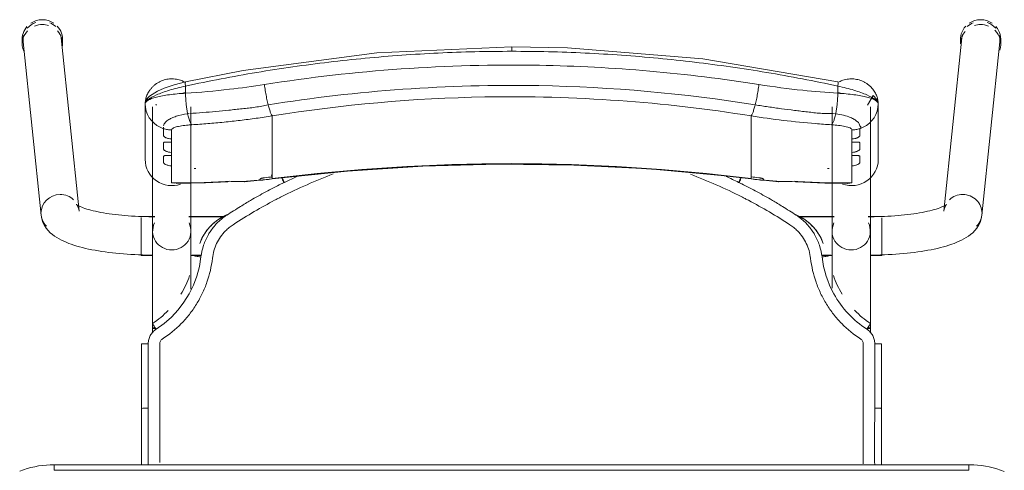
# Model space of a CAD drawing. Header units: metres. Extents: x 3 to 42.2, y -72.9 to -48.7.
# Tile 95 of 189: x 35.556 to 36.088, y -54.58 to -54.337. Entities that reach past the tile are written whole.
import ezdxf

# ---------------------------------------------------------------- set-up
doc = ezdxf.new("R2010")
doc.units = ezdxf.units.M
doc.layers.add('I-FURN', color=7, linetype='Continuous', lineweight=18)

# ---------------------------------------------------------------- blocks, each defined once
blk = doc.blocks.new('ConjuntoParaAlunoTamanho6 - CJA06_ConjuntoParaAlunoTamanho6-V49-1PAV')
at = {"layer": 'I-FURN', "color": 253, "true_color": 0xaaaaaa}
for p, q in [((-0.2643, 0.29456), (-0.2643, 0.29197)), ((-0.2638, 0.29312), (-0.25413, 0.19969)), ((-0.23354, 0.20182), (-0.24321, 0.29526)), ((-0.24254, 0.29197), (-0.24254, 0.29456)), ((0.24321, 0.29526), (0.23354, 0.20182)), ((0.24254, 0.29456), (0.24254, 0.29197)), ((0.25413, 0.19969), (0.2638, 0.29312)), ((0.2643, 0.29197), (0.2643, 0.29456)), ((-0.1979, 0.25969), (-0.1979, 0.22964)), ((-0.19734, 0.2558), (-0.19665, 0.25395)), ((-0.19385, 0.25812), (-0.19385, 0.19097)), ((-0.19207, 0.25896), (-0.19202, 0.25906)), ((-0.19202, 0.25906), (-0.19192, 0.25949)), ((-0.17315, 0.19097), (-0.17315, 0.25812)), ((0.17315, 0.25812), (0.17315, 0.19097)), ((0.19385, 0.19097), (0.19385, 0.25812)), ((0.1981, 0.22964), (0.1981, 0.25969)), ((-0.19665, 0.25395), (-0.1957, 0.25221)), ((-0.1957, 0.25221), (-0.19451, 0.25062)), ((-0.17493, 0.25435), (-0.17437, 0.25441)), ((-0.12923, 0.2438), (-0.12923, 0.25317)), ((0.12943, 0.2438), (0.12943, 0.25317)), ((0.17457, 0.25441), (0.17513, 0.25435)), ((0.19471, 0.25062), (0.1959, 0.25221)), ((-0.18366, 0.24073), (-0.18366, 0.23904)), ((-0.12923, 0.24214), (-0.12923, 0.2438)), ((-0.12923, 0.24214), (-0.12923, 0.23653)), ((0.12943, 0.24214), (0.12943, 0.2438)), ((0.12943, 0.24214), (0.12943, 0.23653)), ((0.18386, 0.23904), (0.18386, 0.24073)), ((-0.12923, 0.23653), (-0.12923, 0.23486)), ((-0.12923, 0.23486), (-0.12923, 0.22925)), ((0.12943, 0.23653), (0.12943, 0.23486)), ((0.12943, 0.23486), (0.12943, 0.22925)), ((-0.18366, 0.23345), (-0.18366, 0.23176)), ((-0.12923, 0.22925), (-0.12923, 0.22759)), ((0.12943, 0.22759), (0.12943, 0.22925)), ((0.18386, 0.23176), (0.18386, 0.23345)), ((-0.18366, 0.22617), (-0.18366, 0.21701)), ((-0.12923, 0.22759), (-0.12923, 0.22197)), ((0.12943, 0.22759), (0.12943, 0.22197)), ((0.18386, 0.21701), (0.18386, 0.22617)), ((-0.14414, 0.21757), (-0.12926, 0.21915)), ((-0.12923, 0.22197), (-0.12923, 0.22031)), ((-0.11598, 0.22048), (-0.1227, 0.21732)), ((0.12943, 0.22031), (0.12943, 0.22197)), ((0.12946, 0.21915), (0.14434, 0.21757)), ((-0.18366, 0.21701), (-0.1818, 0.21679)), ((0.17944, 0.21689), (0.18173, 0.21678)), ((-0.19271, 0.19894), (-0.2, 0.19894)), ((-0.2, 0.19844), (-0.2, 0.19411)), ((-0.19271, 0.19879), (-0.19385, 0.19879)), ((-0.19385, 0.19879), (-0.19385, 0.19845)), ((-0.19385, 0.19845), (-0.19385, 0.19764)), ((-0.15474, 0.19894), (-0.17429, 0.19894)), ((-0.15494, 0.19879), (-0.17429, 0.19879)), ((0.17429, 0.19894), (0.15474, 0.19894)), ((0.17429, 0.19879), (0.15494, 0.19879)), ((0.2, 0.19894), (0.19271, 0.19894)), ((0.19385, 0.19879), (0.19271, 0.19879)), ((0.19385, 0.19845), (0.19385, 0.19879)), ((0.19385, 0.19764), (0.19385, 0.19845)), ((0.2, 0.1938), (0.2, 0.19814)), ((-0.2, 0.19393), (-0.2, 0.18575)), ((-0.19385, 0.19367), (-0.19385, 0.1916)), ((0.19385, 0.1916), (0.19385, 0.19367)), ((0.2, 0.18573), (0.2, 0.19364)), ((-0.19385, 0.18688), (-0.19385, 0.18582)), ((0.19385, 0.18582), (0.19385, 0.18688)), ((-0.2, 0.18573), (-0.2, 0.17922)), ((-0.19385, 0.18371), (-0.19385, 0.18582)), ((0.19385, 0.18371), (0.19385, 0.18582)), ((0.2, 0.17794), (0.2, 0.1856)), ((-0.2, 0.17916), (-0.2, 0.17794)), ((-0.2, 0.17794), (-0.19377, 0.17794)), ((-0.19385, 0.17809), (-0.19385, 0.17951)), ((-0.17323, 0.17794), (-0.1676, 0.17794)), ((-0.17268, 0.17809), (-0.16757, 0.17809)), ((0.16757, 0.17809), (0.17268, 0.17809)), ((0.1676, 0.17794), (0.17323, 0.17794)), ((0.19377, 0.17794), (0.2, 0.17794)), ((0.19385, 0.17809), (0.19385, 0.17951)), ((-0.19385, 0.13857), (-0.19385, 0.13643)), ((0.19385, 0.13604), (0.19385, 0.13857)), ((-0.19983, 0.13021), (-0.19982, 0.0953)), ((0.19983, 0.13021), (0.19982, 0.0953)), ((-0.19982, 0.06488), (-0.19982, 0.0953)), ((-0.19982, 0.0953), (-0.19982, 0.09529)), ((-0.19623, 0.09556), (-0.19738, 0.09554)), ((0.19982, 0.06497), (0.19982, 0.0953)), ((0.247, 0.06497), (-0.247, 0.06497)), ((-0.247, 0.06497), (-0.247, 0.06197)), ((0.247, 0.06497), (-0.247, 0.06497)), ((0.247, 0.06497), (0.247, 0.06197))]:
    blk.add_line(p, q, dxfattribs=at)
at = {"layer": 'I-FURN', "color": 253, "true_color": 0xaaaaaa, "flags": 128}
for points in [[(0.0001, 0.2904), (-0.07267, 0.28721), (-0.14486, 0.2777), (-0.17603, 0.27161)], [(0.17623, 0.27161), (0.10331, 0.28398), (0.03018, 0.28985), (0.0001, 0.2904)], [(-0.17603, 0.27161), (-0.18218, 0.26997), (-0.18761, 0.26812), (-0.19131, 0.26652), (-0.19557, 0.2639), (-0.19708, 0.26226), (-0.19765, 0.26113), (-0.1979, 0.25971)], [(-0.17607, 0.26928), (-0.17607, 0.26831), (-0.17607, 0.26734), (-0.17607, 0.26637), (-0.17607, 0.2654)], [(0.17627, 0.2654), (0.17627, 0.26637), (0.17627, 0.26734), (0.17627, 0.26831), (0.17627, 0.26928)], [(0.1981, 0.25971), (0.19792, 0.26092), (0.19739, 0.26208), (0.1954, 0.2642), (0.19227, 0.25896)], [(-0.1979, 0.24468), (-0.1979, 0.2522), (-0.1979, 0.25971)], [(-0.1979, 0.25969), (-0.19776, 0.25773), (-0.19734, 0.2558)], [(-0.1979, 0.25969), (-0.1979, 0.25218), (-0.1979, 0.24467), (-0.1979, 0.23715), (-0.1979, 0.22964)], [(0.1959, 0.25221), (0.19685, 0.25395), (0.19754, 0.2558)], [(0.19754, 0.2558), (0.19796, 0.25773), (0.1981, 0.25969)], [(0.1981, 0.25971), (0.1981, 0.2522), (0.1981, 0.24468)], [(0.1981, 0.22964), (0.1981, 0.23715), (0.1981, 0.24467), (0.1981, 0.25218), (0.1981, 0.25969)], [(-0.19451, 0.25062), (-0.19311, 0.2492), (-0.19152, 0.24799)], [(0.19172, 0.24799), (0.19331, 0.2492), (0.19471, 0.25062)], [(-0.19152, 0.24799), (-0.18977, 0.24701), (-0.1879, 0.24628)], [(-0.1879, 0.24243), (-0.1879, 0.24339), (-0.1879, 0.24435), (-0.1879, 0.24532), (-0.1879, 0.24628)], [(-0.18366, 0.24561), (-0.18366, 0.24439), (-0.18366, 0.24317), (-0.18366, 0.24195), (-0.18366, 0.24073)], [(0.18386, 0.24073), (0.18386, 0.24195), (0.18386, 0.24317), (0.18386, 0.24439), (0.18386, 0.24561)], [(0.1881, 0.24628), (0.18997, 0.24701), (0.19172, 0.24799)], [(0.1881, 0.24628), (0.1881, 0.24532), (0.1881, 0.24435), (0.1881, 0.24339), (0.1881, 0.24243)], [(-0.1879, 0.23515), (-0.1879, 0.23603), (-0.1879, 0.23692), (-0.1879, 0.2378), (-0.1879, 0.23868)], [(-0.18366, 0.23904), (-0.18366, 0.23764), (-0.18366, 0.23624), (-0.18366, 0.23485), (-0.18366, 0.23345)], [(0.18386, 0.23345), (0.18386, 0.23485), (0.18386, 0.23624), (0.18386, 0.23764), (0.18386, 0.23904)], [(0.1881, 0.23868), (0.1881, 0.2378), (0.1881, 0.23692), (0.1881, 0.23603), (0.1881, 0.23515)], [(-0.1879, 0.22787), (-0.1879, 0.22876), (-0.1879, 0.22964), (-0.1879, 0.23052), (-0.1879, 0.23141)], [(-0.18366, 0.23176), (-0.18366, 0.23036), (-0.18366, 0.22897), (-0.18366, 0.22757), (-0.18366, 0.22617)], [(0.18386, 0.22617), (0.18386, 0.22757), (0.18386, 0.22897), (0.18386, 0.23036), (0.18386, 0.23176)], [(0.1881, 0.23141), (0.1881, 0.23052), (0.1881, 0.22964), (0.1881, 0.22876), (0.1881, 0.22787)], [(-0.12926, 0.21915), (-0.08865, 0.22342), (-0.0479, 0.2261), (-0.00707, 0.22717), (0.03376, 0.22666), (0.07455, 0.22454), (0.11521, 0.22083), (0.12946, 0.21915)], [(-0.1359, 0.2187), (-0.1359, 0.21878), (-0.1359, 0.21886), (-0.1359, 0.21893), (-0.1359, 0.21901)], [(-0.12923, 0.22031), (-0.12923, 0.22007), (-0.12923, 0.21984), (-0.12923, 0.21961), (-0.12923, 0.21937)], [(0.12943, 0.21937), (0.12943, 0.21961), (0.12943, 0.21984), (0.12943, 0.22007), (0.12943, 0.22031)], [(0.1361, 0.21901), (0.1361, 0.21893), (0.1361, 0.21886), (0.1361, 0.21878), (0.1361, 0.2187)], [(-0.18111, 0.21677), (-0.16533, 0.21701), (-0.15331, 0.21761)], [(0.15351, 0.21761), (0.16928, 0.2169), (0.18131, 0.21677)], [(0.18173, 0.21678), (0.18279, 0.21686), (0.18386, 0.21701)], [(-0.23354, 0.20182), (-0.23373, 0.20287), (-0.23403, 0.20376), (-0.23437, 0.20445), (-0.23469, 0.20492), (-0.23492, 0.20521), (-0.23505, 0.20534), (-0.23507, 0.20536)], [(-0.23507, 0.20536), (-0.23501, 0.20531), (-0.23482, 0.20518), (-0.23451, 0.20499), (-0.23408, 0.20476), (-0.23355, 0.20449), (-0.23291, 0.2042), (-0.23217, 0.20389), (-0.23133, 0.20358), (-0.23041, 0.20326), (-0.22941, 0.20294), (-0.22832, 0.20262), (-0.22717, 0.2023), (-0.22594, 0.20199), (-0.22464, 0.20169), (-0.22328, 0.2014), (-0.22186, 0.20112), (-0.22039, 0.20086), (-0.21886, 0.2006), (-0.21729, 0.20036), (-0.21567, 0.20014), (-0.214, 0.19993), (-0.2123, 0.19973), (-0.21057, 0.19956), (-0.2088, 0.1994), (-0.207, 0.19926), (-0.20518, 0.19913), (-0.20334, 0.19903), (-0.20148, 0.19894), (-0.19961, 0.19888), (-0.19772, 0.19883), (-0.19583, 0.1988), (-0.19394, 0.19879), (-0.19385, 0.19879)], [(0.23507, 0.20536), (0.23501, 0.20531), (0.23482, 0.20518), (0.23451, 0.20499), (0.23408, 0.20476), (0.23355, 0.20449), (0.23291, 0.2042), (0.23217, 0.20389), (0.23133, 0.20358), (0.23041, 0.20326), (0.22941, 0.20294), (0.22832, 0.20262), (0.22717, 0.2023), (0.22594, 0.20199), (0.22464, 0.20169), (0.22328, 0.2014), (0.22186, 0.20112), (0.22039, 0.20086), (0.21886, 0.2006), (0.21729, 0.20036), (0.21567, 0.20014), (0.214, 0.19993), (0.2123, 0.19973), (0.21057, 0.19956), (0.2088, 0.1994), (0.207, 0.19926), (0.20518, 0.19913), (0.20334, 0.19903), (0.20148, 0.19894), (0.19961, 0.19888), (0.19772, 0.19883), (0.19583, 0.1988), (0.19394, 0.19879), (0.19385, 0.19879)], [(0.23354, 0.20182), (0.23373, 0.20287), (0.23403, 0.20376), (0.23437, 0.20445), (0.23469, 0.20492), (0.23492, 0.20521), (0.23505, 0.20534), (0.23507, 0.20536)], [(-0.25413, 0.19969), (-0.25375, 0.19762), (-0.25311, 0.19572), (-0.25226, 0.19403), (-0.25129, 0.19256), (-0.25023, 0.19128), (-0.24913, 0.19017), (-0.24799, 0.18919), (-0.24683, 0.18832), (-0.24563, 0.18753), (-0.24441, 0.18681), (-0.24316, 0.18615), (-0.24188, 0.18553), (-0.24055, 0.18496), (-0.23919, 0.18441), (-0.23778, 0.1839), (-0.23633, 0.18341), (-0.23483, 0.18295), (-0.2333, 0.18251), (-0.23171, 0.1821), (-0.23008, 0.1817), (-0.22841, 0.18133), (-0.2267, 0.18098), (-0.22495, 0.18064), (-0.22315, 0.18033), (-0.22132, 0.18004), (-0.21946, 0.17976), (-0.21756, 0.17951), (-0.21562, 0.17928), (-0.21366, 0.17906), (-0.21168, 0.17887), (-0.20967, 0.1787), (-0.20763, 0.17855), (-0.20558, 0.17842), (-0.20352, 0.17831), (-0.20144, 0.17823), (-0.19935, 0.17816), (-0.19725, 0.17811), (-0.19515, 0.17809), (-0.19385, 0.17809)], [(0.25413, 0.19969), (0.25375, 0.19762), (0.25311, 0.19572), (0.25226, 0.19403), (0.25129, 0.19256), (0.25023, 0.19128), (0.24913, 0.19017), (0.24799, 0.18919), (0.24683, 0.18832), (0.24563, 0.18753), (0.24441, 0.18681), (0.24316, 0.18615), (0.24188, 0.18553), (0.24055, 0.18496), (0.23919, 0.18441), (0.23778, 0.1839), (0.23633, 0.18341), (0.23483, 0.18295), (0.2333, 0.18251), (0.23171, 0.1821), (0.23008, 0.1817), (0.22841, 0.18133), (0.2267, 0.18098), (0.22495, 0.18064), (0.22315, 0.18033), (0.22132, 0.18004), (0.21946, 0.17976), (0.21756, 0.17951), (0.21562, 0.17928), (0.21366, 0.17906), (0.21168, 0.17887), (0.20967, 0.1787), (0.20763, 0.17855), (0.20558, 0.17842), (0.20352, 0.17831), (0.20144, 0.17823), (0.19935, 0.17816), (0.19725, 0.17811), (0.19515, 0.17809), (0.19385, 0.17809)], [(-0.19385, 0.13857), (-0.19385, 0.14057), (-0.19385, 0.14257), (-0.19385, 0.14457), (-0.19385, 0.14656), (-0.19385, 0.14855), (-0.19385, 0.15053), (-0.19385, 0.15249), (-0.19385, 0.15444), (-0.19385, 0.15637), (-0.19385, 0.15827), (-0.19385, 0.16015), (-0.19385, 0.162), (-0.19385, 0.16382), (-0.19385, 0.1656), (-0.19385, 0.16735), (-0.19385, 0.16905), (-0.19385, 0.17071), (-0.19385, 0.17233), (-0.19385, 0.1739), (-0.19385, 0.17541), (-0.19385, 0.17687), (-0.19385, 0.17828), (-0.19385, 0.17963), (-0.19385, 0.18092), (-0.19385, 0.18215), (-0.19385, 0.18331), (-0.19385, 0.18441), (-0.19385, 0.18544), (-0.19385, 0.1864), (-0.19385, 0.18729), (-0.19385, 0.1881), (-0.19385, 0.18885), (-0.19385, 0.18951), (-0.19385, 0.19011), (-0.19385, 0.19062), (-0.19385, 0.19097)], [(-0.17315, 0.19097), (-0.17315, 0.19051), (-0.17315, 0.18998), (-0.17315, 0.18937), (-0.17315, 0.18869), (-0.17315, 0.18793), (-0.17315, 0.1871), (-0.17315, 0.18619), (-0.17315, 0.18522), (-0.17315, 0.18417), (-0.17315, 0.18306), (-0.17315, 0.18188), (-0.17315, 0.18064), (-0.17315, 0.17934), (-0.17315, 0.17798), (-0.17315, 0.17656), (-0.17315, 0.17508), (-0.17315, 0.17355), (-0.17315, 0.17198), (-0.17315, 0.17035), (-0.17315, 0.16868), (-0.17315, 0.16696), (-0.17315, 0.16521), (-0.17315, 0.16342), (-0.17315, 0.16159), (-0.17315, 0.15974)], [(0.17315, 0.16015), (0.17315, 0.162), (0.17315, 0.16382), (0.17315, 0.1656), (0.17315, 0.16735), (0.17315, 0.16905), (0.17315, 0.17071), (0.17315, 0.17233), (0.17315, 0.1739), (0.17315, 0.17541), (0.17315, 0.17687), (0.17315, 0.17828), (0.17315, 0.17963), (0.17315, 0.18092), (0.17315, 0.18215), (0.17315, 0.18331), (0.17315, 0.18441), (0.17315, 0.18544), (0.17315, 0.1864), (0.17315, 0.18729), (0.17315, 0.1881), (0.17315, 0.18885), (0.17315, 0.18951), (0.17315, 0.19011), (0.17315, 0.19062), (0.17315, 0.19097)], [(0.19385, 0.19097), (0.19385, 0.19051), (0.19385, 0.18998), (0.19385, 0.18937), (0.19385, 0.18869), (0.19385, 0.18793), (0.19385, 0.1871), (0.19385, 0.18619), (0.19385, 0.18522), (0.19385, 0.18417), (0.19385, 0.18306), (0.19385, 0.18188), (0.19385, 0.18064), (0.19385, 0.17934), (0.19385, 0.17798), (0.19385, 0.17656), (0.19385, 0.17508), (0.19385, 0.17355), (0.19385, 0.17198), (0.19385, 0.17035), (0.19385, 0.16868), (0.19385, 0.16696), (0.19385, 0.16521), (0.19385, 0.16342), (0.19385, 0.16159), (0.19385, 0.15974), (0.19385, 0.15785), (0.19385, 0.15594), (0.19385, 0.15401), (0.19385, 0.15206), (0.19385, 0.15009), (0.19385, 0.14811), (0.19385, 0.14612), (0.19385, 0.14413), (0.19385, 0.14213), (0.19385, 0.14013), (0.19385, 0.13857)], [(-0.16841, 0.18438), (-0.16841, 0.18437), (-0.16841, 0.18435), (-0.16841, 0.18434), (-0.16841, 0.18432)], [(0.16841, 0.18432), (0.16841, 0.18434), (0.16841, 0.18435), (0.16841, 0.18437), (0.16841, 0.18438)], [(-0.16774, 0.17706), (-0.16861, 0.17188), (-0.16997, 0.16679), (-0.17181, 0.16185), (-0.17415, 0.15713), (-0.17693, 0.15265), (-0.18013, 0.14846), (-0.18374, 0.14461), (-0.18771, 0.14113), (-0.19199, 0.13805)], [(-0.19623, 0.13025), (-0.19623, 0.12331), (-0.19623, 0.11637), (-0.19623, 0.10942), (-0.19623, 0.10249), (-0.19623, 0.09556)], [(0.19623, 0.13025), (0.19623, 0.12639), (0.19623, 0.12254), (0.19623, 0.11868), (0.19623, 0.11483), (0.19623, 0.11097), (0.19623, 0.10712), (0.19623, 0.10327), (0.19623, 0.09941), (0.19623, 0.09556)], [(-0.19738, 0.09554), (-0.19841, 0.0955), (-0.1992, 0.09544), (-0.19969, 0.09537), (-0.19982, 0.0953)], [(-0.247, 0.06497), (-0.24912, 0.06492), (-0.25124, 0.0648), (-0.25334, 0.06459), (-0.25544, 0.06429), (-0.25753, 0.06391), (-0.2596, 0.06345), (-0.26165, 0.0629), (-0.26367, 0.06228), (-0.26567, 0.06157)], [(0.2662, 0.06136), (0.26421, 0.06209), (0.2622, 0.06274), (0.26015, 0.06331), (0.25809, 0.06379), (0.25601, 0.0642), (0.25391, 0.06451), (0.25181, 0.06475), (0.24969, 0.0649), (0.24757, 0.06496), (0.247, 0.06497)], [(0.247, 0.06197), (0.1235, 0.06197), (0, 0.06197), (-0.1235, 0.06197), (-0.247, 0.06197)], [(-0.247, 0.06197), (-0.1235, 0.06197), (0, 0.06197), (0.1235, 0.06197), (0.247, 0.06197)]]:
    blk.add_lwpolyline(points, dxfattribs=at)
at = {"layer": 'I-FURN', "color": 253, "true_color": 0xaaaaaa}
for centre, major_axis, ratio, start_param, end_param in [((-0.25351, 0.29419), (0.01029, 0.00107), 0.967158, 1.815725, 2.361641), ((-0.25342, 0.29456), (0.01088, 0), 0.965926, 1.570796, 2.185058), ((-0.25342, 0.29456), (0.01088, 0), 0.965926, 0.959427, 1.570796), ((-0.25351, 0.29419), (0.01029, 0.00107), 0.967158, 0.685592, 1.060105), ((0.25351, 0.29419), (-0.01029, 0.00107), 0.967158, 5.223081, 5.597593), ((0.25342, 0.29456), (0.01088, 0), 0.965926, 1.570796, 2.182166), ((0.25342, 0.29456), (-0.01088, 0), 0.965926, 4.098128, 4.712389), ((0.25351, 0.29419), (-0.01029, 0.00107), 0.967158, 3.921544, 4.46746), ((-0.25342, 0.29197), (0.01088, 0), 0.965926, 2.404268, 3.526261), ((-0.25342, 0.29456), (0.01088, 0), 0.965926, 2.438822, 3.243525), ((-0.25342, 0.29197), (0.01088, 0), 0.965926, 1.570796, 1.965237), ((-0.25342, 0.29197), (0.01088, 0), 0.965926, 1.257624, 1.559899), ((-0.25342, 0.29456), (0.01088, 0), 0.965926, 6.170166, 7.020457), ((-0.25342, 0.29197), (0.01088, 0), 0.965926, 6.182855, 7.015454), ((0.25342, 0.29456), (0.01088, 0), 0.965926, 2.404321, 3.312013), ((0.25342, 0.29197), (0.01088, 0), 0.965926, 2.446266, 3.141593), ((0.25342, 0.29197), (0.01088, 0), 0.965926, 1.581694, 1.883969), ((0.25342, 0.29197), (0.01088, 0), 0.965926, 1.176355, 1.570796), ((0.25342, 0.29197), (0.01088, 0), 0.965926, 5.959867, 7.062609), ((0.25342, 0.29456), (0.01088, 0), 0.965926, 6.052088, 6.985956), ((-0.25351, 0.29419), (0.01029, 0.00107), 0.967158, 2.780211, 3.141593), ((-0.25351, 0.29419), (0.01029, 0.00107), 0.967158, 6.18338, 6.464028), ((0.25351, 0.29419), (-0.01029, 0.00107), 0.967158, 6.102343, 6.382991), ((0.25351, 0.29419), (-0.01029, 0.00107), 0.967158, 3.141593, 3.502975), ((-0.1835, 0.22964), (-0.0144, 0), 0.978148, 0, 1.909658), ((0.0001, -0.77159), (1.0211, 0), 0.978148, 1.443771, 1.697822), ((0.0001, -0.77117), (1.0209, 0), 0.978148, 1.443771, 1.697822), ((0.1837, 0.22964), (0.0144, 0), 0.978148, 4.362105, 6.283185), ((-0.17927, 0.60128), (0.385, 0), 0.978148, 4.732926, 4.735013), ((0.17947, 0.60128), (0.385, 0), 0.978148, 4.689765, 4.691852), ((-0.17927, 0.60263), (0.395, 0), 0.978148, 4.801491, 4.822541), ((-0.17927, 0.60356), (0.395, 0), 0.978148, 4.828782, 4.839414), ((-0.17927, 0.60221), (0.3948, 0), 0.978148, 4.828842, 4.839414), ((-0.1305, 0.22908), (-0.00124, 0.00992), 0.026339, 2.463316, 2.789234), ((0.17947, 0.60356), (0.395, 0), 0.978148, 4.585364, 4.595996), ((0.17947, 0.60221), (0.3948, 0), 0.978148, 4.585364, 4.595936), ((0.17947, 0.60263), (0.395, 0), 0.978148, 4.602237, 4.623287), ((-0.17927, 0.60336), (0.395, 0), 0.978148, 4.701279, 4.780293), ((-0.14501, 0.22754), (-0.00087, 0.00996), 0.018501, 2.957526, 3.350225), ((0.14521, 0.22754), (0.00087, 0.00996), 0.018501, 2.93296, 3.325659), ((0.17947, 0.60336), (0.395, 0), 0.978148, 4.644485, 4.723499), ((-0.24383, 0.20075), (0.01029, 0.00107), 0.967158, 1.470991, 3.041787), ((-0.24383, 0.20075), (0.01029, 0.00107), 0.967158, 0.685592, 1.470991), ((0.24383, 0.20075), (-0.01029, 0.00107), 0.967158, 4.812195, 5.597593), ((0.24383, 0.20075), (-0.01029, 0.00107), 0.967158, 3.241398, 4.812195), ((-0.24383, 0.20075), (0.01029, 0.00107), 0.967158, 3.041787, 3.827185), ((0.24383, 0.20075), (-0.01029, 0.00107), 0.967158, 2.456, 3.241398), ((-0.1835, 0.19097), (0.01035, 0), 0.978148, 2.686587, 4.712389), ((-0.1835, 0.19097), (0.01035, 0), 0.978148, 4.712389, 6.738191), ((0.1835, 0.19097), (0.01035, 0), 0.978148, 2.686587, 4.712389), ((0.1835, 0.19097), (0.01035, 0), 0.978148, 4.712389, 6.738191), ((-0.1835, 0.13857), (0.01035, 0), 0.069756, 2.648425, 3.665191), ((0.1835, 0.13857), (0.01035, 0), 0.069756, 5.759587, 6.776353)]:
    blk.add_ellipse(centre, major_axis=major_axis, ratio=ratio, start_param=start_param, end_param=end_param, dxfattribs=at)
for points in [[(-0.01972, 0.28779), (-0.02633, 0.28763), (-0.03293, 0.2874), (-0.03953, 0.28708)], [(0.0001, 0.28802), (-0.00651, 0.28802), (-0.01312, 0.28795), (-0.01972, 0.28779)], [(0.0001, 0.29036), (0.0001, 0.29029), (0.0001, 0.29001), (0.0001, 0.28916), (0.0001, 0.28841), (0.0001, 0.28802)], [(0.01992, 0.28779), (0.01332, 0.28795), (0.00671, 0.28802), (0.0001, 0.28802)], [(0.03973, 0.28708), (0.03313, 0.2874), (0.02653, 0.28763), (0.01992, 0.28779)], [(-0.09864, 0.28217), (-0.10517, 0.28139), (-0.11169, 0.28054), (-0.11819, 0.27961)], [(-0.07901, 0.28427), (-0.08557, 0.28365), (-0.09211, 0.28295), (-0.09864, 0.28217)], [(-0.05929, 0.28591), (-0.06588, 0.28544), (-0.07245, 0.28489), (-0.07901, 0.28427)], [(-0.03953, 0.28708), (-0.04612, 0.28677), (-0.05271, 0.28638), (-0.05929, 0.28591)], [(0.0595, 0.28591), (0.05292, 0.28638), (0.04633, 0.28677), (0.03973, 0.28708)], [(0.07921, 0.28427), (0.07265, 0.28489), (0.06608, 0.28544), (0.0595, 0.28591)], [(0.09885, 0.28217), (0.09232, 0.28294), (0.08577, 0.28365), (0.07921, 0.28427)], [(0.11839, 0.27961), (0.11189, 0.28054), (0.10538, 0.28139), (0.09885, 0.28217)], [(-0.13762, 0.27661), (-0.14407, 0.27553), (-0.15051, 0.27438), (-0.15692, 0.27316)], [(-0.11819, 0.27961), (-0.12468, 0.27869), (-0.13116, 0.27768), (-0.13762, 0.27661)], [(0.13782, 0.27661), (0.13136, 0.27768), (0.12489, 0.27868), (0.11839, 0.27961)], [(0.15712, 0.27316), (0.15071, 0.27438), (0.14427, 0.27553), (0.13782, 0.27661)], [(-0.15692, 0.27316), (-0.16332, 0.27194), (-0.16971, 0.27065), (-0.17607, 0.26928)], [(0.17627, 0.26928), (0.16991, 0.27065), (0.16353, 0.27194), (0.15712, 0.27316)], [(0.17627, 0.26928), (0.17633, 0.26966), (0.17642, 0.27037), (0.17644, 0.2712), (0.17636, 0.27149), (0.1763, 0.27156)], [(-0.13346, 0.2701), (-0.13339, 0.26956), (-0.13324, 0.26848), (-0.133, 0.26684), (-0.13272, 0.2652), (-0.13242, 0.26359), (-0.13211, 0.26203), (-0.13178, 0.26053), (-0.13155, 0.25959), (-0.13144, 0.25914)], [(0.13164, 0.25914), (0.13175, 0.25959), (0.13198, 0.26053), (0.13231, 0.26203), (0.13262, 0.26359), (0.13292, 0.2652), (0.1332, 0.26684), (0.13344, 0.26848), (0.13359, 0.26956), (0.13366, 0.2701)], [(-0.17607, 0.2654), (-0.17914, 0.26523), (-0.18504, 0.2647), (-0.19219, 0.26337), (-0.19682, 0.26165), (-0.1979, 0.26035), (-0.1979, 0.25969)], [(-0.17609, 0.26577), (-0.1767, 0.26561), (-0.17731, 0.26545), (-0.17791, 0.26528)], [(-0.17607, 0.2654), (-0.17606, 0.26498), (-0.17604, 0.26413), (-0.17598, 0.26285), (-0.1759, 0.26156), (-0.17579, 0.26028), (-0.17566, 0.25902), (-0.17551, 0.25778), (-0.17533, 0.25659), (-0.17514, 0.25544), (-0.175, 0.25471), (-0.17493, 0.25435)], [(0.17513, 0.25435), (0.1752, 0.25471), (0.17534, 0.25544), (0.17553, 0.25659), (0.17571, 0.25778), (0.17586, 0.25902), (0.17599, 0.26028), (0.1761, 0.26156), (0.17618, 0.26285), (0.17624, 0.26413), (0.17626, 0.26498), (0.17627, 0.2654)], [(0.1981, 0.25969), (0.1981, 0.26035), (0.19703, 0.26165), (0.19239, 0.26338), (0.18523, 0.2647), (0.17934, 0.26523), (0.17627, 0.2654)], [(0.17811, 0.26528), (0.17751, 0.26545), (0.1769, 0.26561), (0.17629, 0.26577)], [(-0.12923, 0.25317), (-0.12932, 0.25327), (-0.1295, 0.25353), (-0.1298, 0.25409), (-0.13011, 0.25481), (-0.13044, 0.25568), (-0.13077, 0.2567), (-0.1311, 0.25786), (-0.13133, 0.2587), (-0.13144, 0.25914)], [(0.12943, 0.25317), (0.12952, 0.25327), (0.1297, 0.25353), (0.13, 0.25409), (0.13031, 0.25481), (0.13064, 0.25568), (0.13097, 0.2567), (0.1313, 0.25786), (0.13153, 0.2587), (0.13164, 0.25914)], [(-0.17493, 0.25435), (-0.17484, 0.25392), (-0.17465, 0.25308), (-0.17435, 0.25195), (-0.17403, 0.25093), (-0.17369, 0.25006), (-0.17335, 0.24934), (-0.173, 0.24877), (-0.17277, 0.2485), (-0.17265, 0.2484)], [(-0.15095, 0.25026), (-0.1524, 0.2501), (-0.15385, 0.24995), (-0.1553, 0.2498)], [(-0.14661, 0.25076), (-0.14806, 0.25058), (-0.14951, 0.25042), (-0.15095, 0.25026)], [(-0.14226, 0.2513), (-0.14371, 0.25111), (-0.14516, 0.25093), (-0.14661, 0.25076)], [(0.17285, 0.2484), (0.17297, 0.2485), (0.1732, 0.24877), (0.17355, 0.24934), (0.17389, 0.25006), (0.17423, 0.25093), (0.17455, 0.25195), (0.17485, 0.25308), (0.17504, 0.25392), (0.17513, 0.25435)], [(-0.1879, 0.24628), (-0.18756, 0.24617), (-0.18687, 0.24599), (-0.18581, 0.24578), (-0.18474, 0.24565), (-0.18402, 0.24561), (-0.18366, 0.24561)], [(-0.16398, 0.24902), (-0.16687, 0.24878), (-0.16977, 0.24858), (-0.17265, 0.2484)], [(-0.15964, 0.24939), (-0.16109, 0.24926), (-0.16254, 0.24913), (-0.16398, 0.24902)], [(-0.1553, 0.2498), (-0.15675, 0.24966), (-0.15819, 0.24952), (-0.15964, 0.24939)], [(0.18386, 0.24561), (0.18422, 0.24561), (0.18494, 0.24565), (0.18601, 0.24578), (0.18707, 0.24599), (0.18776, 0.24617), (0.1881, 0.24628)], [(-0.1359, 0.21901), (-0.1359, 0.21905), (-0.13586, 0.21912), (-0.13573, 0.21923), (-0.13549, 0.21935), (-0.13518, 0.21946), (-0.13479, 0.21957), (-0.13436, 0.21967), (-0.1339, 0.21974), (-0.13357, 0.21979), (-0.1334, 0.21981)], [(-0.13585, 0.2186), (-0.13587, 0.21862), (-0.13589, 0.21865), (-0.1359, 0.21868), (-0.1359, 0.2187)], [(-0.09625, 0.22184), (-0.10584, 0.21825), (-0.1152, 0.21414), (-0.12434, 0.2095)], [(-0.12335, 0.21813), (-0.12356, 0.21856), (-0.12377, 0.21898), (-0.12395, 0.21936)], [(-0.12289, 0.21723), (-0.12304, 0.21753), (-0.12319, 0.21783), (-0.12334, 0.21813)], [(0.12434, 0.2095), (0.11529, 0.21408), (0.10607, 0.21814), (0.09666, 0.22168)], [(0.11594, 0.2205), (0.11821, 0.21947), (0.12046, 0.21841), (0.1227, 0.21732)], [(0.1227, 0.21732), (0.12291, 0.21776), (0.12336, 0.21866), (0.12377, 0.21945), (0.12395, 0.2198)], [(0.12334, 0.21813), (0.12319, 0.21783), (0.12304, 0.21753), (0.12289, 0.21723)], [(0.12395, 0.21936), (0.12377, 0.21898), (0.12356, 0.21856), (0.12335, 0.21813)], [(0.1336, 0.21981), (0.13377, 0.21979), (0.1341, 0.21974), (0.13456, 0.21967), (0.13499, 0.21957), (0.13538, 0.21946), (0.13569, 0.21935), (0.13593, 0.21923), (0.13606, 0.21912), (0.1361, 0.21905), (0.1361, 0.21901)], [(0.1361, 0.2187), (0.1361, 0.21868), (0.13609, 0.21865), (0.13607, 0.21862), (0.13605, 0.2186)], [(-0.15397, 0.21772), (-0.15349, 0.21752), (-0.153, 0.21758), (-0.15247, 0.21788)], [(-0.15247, 0.21788), (-0.15113, 0.21782), (-0.1484, 0.21775), (-0.14556, 0.21776), (-0.14412, 0.21779)], [(-0.12436, 0.21651), (-0.12717, 0.21512), (-0.13276, 0.21224), (-0.13826, 0.20916), (-0.14098, 0.20758)], [(-0.1227, 0.21732), (-0.12297, 0.21719), (-0.12353, 0.21692), (-0.12408, 0.21665), (-0.12436, 0.21651)], [(0.12436, 0.21651), (0.12408, 0.21665), (0.12353, 0.21692), (0.12297, 0.21719), (0.1227, 0.21732)], [(0.14098, 0.20758), (0.13826, 0.20916), (0.13276, 0.21224), (0.12717, 0.21512), (0.12436, 0.21651)], [(0.14432, 0.21779), (0.14576, 0.21776), (0.1486, 0.21775), (0.15133, 0.21782), (0.15267, 0.21788)], [(0.15267, 0.21788), (0.1532, 0.21758), (0.15369, 0.21752), (0.15417, 0.21772)], [(-0.12798, 0.20762), (-0.13157, 0.20574), (-0.13889, 0.20168), (-0.14651, 0.19698), (-0.1504, 0.19445)], [(-0.14098, 0.20758), (-0.14188, 0.20704), (-0.14368, 0.20597), (-0.14546, 0.20487), (-0.14635, 0.20432)], [(-0.12434, 0.2095), (-0.12494, 0.2092), (-0.12615, 0.20858), (-0.12737, 0.20794), (-0.12798, 0.20762)], [(0.12798, 0.20762), (0.12738, 0.20794), (0.12617, 0.20857), (0.12495, 0.20919), (0.12434, 0.2095)], [(0.1504, 0.19445), (0.14673, 0.19684), (0.13935, 0.20142), (0.13181, 0.20561), (0.12798, 0.20762)], [(0.14635, 0.20432), (0.14546, 0.20487), (0.14368, 0.20597), (0.14188, 0.20704), (0.14098, 0.20758)], [(-0.14638, 0.20431), (-0.14762, 0.20355), (-0.1501, 0.202), (-0.15256, 0.20043), (-0.15378, 0.19963)], [(0.15378, 0.19963), (0.15256, 0.20043), (0.1501, 0.202), (0.14762, 0.20355), (0.14638, 0.20431)], [(-0.16501, 0.19076), (-0.16447, 0.19151), (-0.16331, 0.19295), (-0.16135, 0.19493), (-0.15919, 0.19669), (-0.15764, 0.19771), (-0.15683, 0.19818)], [(-0.15378, 0.19963), (-0.1555, 0.19851), (-0.15869, 0.19594), (-0.16134, 0.1928), (-0.1625, 0.1911)], [(-0.1568, 0.1982), (-0.15576, 0.1988), (-0.15475, 0.1993), (-0.15376, 0.19971)], [(0.15863, 0.1971), (0.15703, 0.19822), (0.15531, 0.19916), (0.1535, 0.1999)], [(0.15374, 0.19972), (0.15472, 0.19931), (0.15575, 0.19881), (0.1568, 0.1982)], [(0.1625, 0.1911), (0.16134, 0.1928), (0.15869, 0.19594), (0.1555, 0.19851), (0.15378, 0.19963)], [(-0.1504, 0.19445), (-0.15113, 0.19396), (-0.15256, 0.19293), (-0.15386, 0.19174), (-0.15448, 0.19112)], [(0.15448, 0.19112), (0.15386, 0.19174), (0.15256, 0.19292), (0.15114, 0.19396), (0.1504, 0.19445)], [(-0.16371, 0.18924), (-0.16479, 0.18738), (-0.16656, 0.18343), (-0.1675, 0.1792), (-0.16774, 0.17706)], [(-0.1625, 0.1911), (-0.16271, 0.1908), (-0.16313, 0.19018), (-0.16352, 0.18955), (-0.16371, 0.18924)], [(-0.15448, 0.19112), (-0.15645, 0.18912), (-0.15969, 0.18452), (-0.16124, 0.17915), (-0.16156, 0.17636)], [(0.16156, 0.17636), (0.16124, 0.17915), (0.15968, 0.18454), (0.15645, 0.18912), (0.15448, 0.19112)], [(0.16371, 0.18924), (0.16352, 0.18955), (0.16313, 0.19018), (0.16271, 0.1908), (0.1625, 0.1911)], [(0.16774, 0.17706), (0.1675, 0.1792), (0.16656, 0.18343), (0.16479, 0.18738), (0.16371, 0.18924)], [(0.16501, 0.19076), (0.16537, 0.19026), (0.16604, 0.18925), (0.16695, 0.18767), (0.16775, 0.18603), (0.1682, 0.1849), (0.16841, 0.18432)], [(-0.16774, 0.17706), (-0.16823, 0.17712), (-0.16921, 0.17725), (-0.17046, 0.17746), (-0.17128, 0.17766), (-0.17147, 0.17776), (-0.17146, 0.1778)], [(0.17146, 0.1778), (0.17147, 0.17776), (0.17128, 0.17766), (0.17046, 0.17746), (0.16921, 0.17725), (0.16823, 0.17712), (0.16774, 0.17706)], [(-0.17391, 0.16699), (-0.17512, 0.16348), (-0.17671, 0.16011), (-0.17864, 0.15696)], [(0.1786, 0.15703), (0.17667, 0.16018), (0.1751, 0.16355), (0.1739, 0.16704)], [(-0.1854, 0.14823), (-0.18797, 0.14558), (-0.19084, 0.14321), (-0.19391, 0.14119)], [(0.19391, 0.14119), (0.19084, 0.14321), (0.18795, 0.1456), (0.18537, 0.14827)], [(-0.19391, 0.14119), (-0.19393, 0.14119), (-0.19385, 0.14103), (-0.19344, 0.14033), (-0.19278, 0.13928), (-0.19225, 0.13846), (-0.19199, 0.13805)], [(0.19199, 0.13805), (0.19225, 0.13846), (0.19278, 0.13928), (0.19344, 0.14033), (0.19385, 0.14103), (0.19393, 0.14119), (0.19391, 0.14119)], [(-0.19199, 0.13805), (-0.19265, 0.13762), (-0.19383, 0.13663), (-0.19519, 0.13473), (-0.19604, 0.13255), (-0.19622, 0.13104), (-0.19623, 0.13025)], [(0.19623, 0.13025), (0.19622, 0.13104), (0.19604, 0.13255), (0.19519, 0.13473), (0.19383, 0.13663), (0.19265, 0.13762), (0.19199, 0.13805)], [(-0.19623, 0.13025), (-0.19672, 0.13025), (-0.1977, 0.13025), (-0.19891, 0.13024), (-0.19969, 0.13022), (-0.19984, 0.13021), (-0.19982, 0.1302)], [(-0.19982, 0.12147), (-0.19982, 0.12438), (-0.19982, 0.12729), (-0.19982, 0.1302)], [(-0.19982, 0.1302), (-0.19982, 0.12438), (-0.19982, 0.11273), (-0.19982, 0.1011), (-0.19982, 0.09529)], [(-0.18863, 0.13277), (-0.18884, 0.13263), (-0.18922, 0.13231), (-0.18966, 0.1317), (-0.18994, 0.13099), (-0.19, 0.1305), (-0.19, 0.13025)], [(0.19, 0.13025), (0.19, 0.1305), (0.18994, 0.13099), (0.18966, 0.1317), (0.18922, 0.13231), (0.18884, 0.13263), (0.18863, 0.13277)], [(0.19, 0.09555), (0.19, 0.09868), (0.19, 0.10482), (0.19, 0.11314), (0.19, 0.12173), (0.19, 0.1274), (0.19, 0.13025)], [(0.19982, 0.1302), (0.19984, 0.13021), (0.19969, 0.13022), (0.19891, 0.13024), (0.1977, 0.13025), (0.19672, 0.13025), (0.19623, 0.13025)], [(0.19982, 0.1302), (0.19982, 0.12729), (0.19982, 0.12438), (0.19982, 0.12147)], [(0.19982, 0.09529), (0.19982, 0.1011), (0.19982, 0.11273), (0.19982, 0.12438), (0.19982, 0.1302)], [(-0.19982, 0.09528), (-0.19982, 0.1011), (-0.19982, 0.10691), (-0.19982, 0.11273)], [(0.19982, 0.11273), (0.19982, 0.10691), (0.19982, 0.1011), (0.19982, 0.09528)], [(-0.19982, 0.09529), (-0.19982, 0.08515), (-0.19982, 0.07502), (-0.19982, 0.06488)], [(0.19623, 0.09556), (0.19662, 0.09556), (0.19701, 0.09556), (0.19738, 0.09555)], [(0.19738, 0.09555), (0.19775, 0.09554), (0.1981, 0.09553), (0.19841, 0.09551)], [(0.19982, 0.0953), (0.19982, 0.0953), (0.19982, 0.09529), (0.19982, 0.09529)], [(0.19982, 0.06497), (0.19982, 0.07507), (0.19982, 0.08518), (0.19982, 0.09529)], [(-0.19982, 0.06488), (-0.19982, 0.06837), (-0.19982, 0.07185), (-0.19982, 0.07534)], [(0.19982, 0.07534), (0.19982, 0.07188), (0.19982, 0.06842), (0.19982, 0.06497)]]:
    blk.add_open_spline(points, degree=3, dxfattribs=at)
for points, knots in [([(-0.13346, 0.2701), (-0.0847, 0.2778), (0.00519, 0.28415), (0.09466, 0.27626), (0.13366, 0.2701)], [-1, -1, -1, -1, -0.444444, 0, 0, 0, 0]), ([(-0.1979, 0.25971), (-0.1979, 0.26019), (-0.19783, 0.26127), (-0.19747, 0.26287), (-0.19695, 0.2643), (-0.19642, 0.26543), (-0.19585, 0.26637), (-0.19534, 0.26711), (-0.19492, 0.26766), (-0.19447, 0.26819), (-0.19382, 0.2689), (-0.19291, 0.26975), (-0.1919, 0.27053), (-0.19105, 0.27107), (-0.1904, 0.27144), (-0.18973, 0.27177), (-0.18883, 0.27217), (-0.18719, 0.27275), (-0.18474, 0.2732), (-0.18174, 0.27315), (-0.17906, 0.27255), (-0.17745, 0.27187), (-0.17679, 0.27153)], [0, 0, 0, 0, 0.0625, 0.125, 0.15625, 0.1875, 0.21875, 0.234375, 0.25, 0.265625, 0.28125, 0.3125, 0.34375, 0.359375, 0.375, 0.390625, 0.40625, 0.4375, 0.5, 0.5625, 0.625, 0.6721865, 0.6721865, 0.6721865, 0.6721865]), ([(-0.1761, 0.27156), (-0.17616, 0.27149), (-0.17627, 0.27106), (-0.17619, 0.27003), (-0.17607, 0.26928)], [0.625, 0.625, 0.625, 0.625, 0.75, 1, 1, 1, 1]), ([(0.17699, 0.27153), (0.17765, 0.27187), (0.17927, 0.27255), (0.18196, 0.27315), (0.18496, 0.2732), (0.18741, 0.27274), (0.18905, 0.27216), (0.18996, 0.27176), (0.19062, 0.27143), (0.19127, 0.27106), (0.19212, 0.27051), (0.19313, 0.26973), (0.19423, 0.2687), (0.19516, 0.26763), (0.19594, 0.26656), (0.1966, 0.26547), (0.19712, 0.26439), (0.19752, 0.26334), (0.1978, 0.26234), (0.19804, 0.26108), (0.1981, 0.26023), (0.1981, 0.25971)], [0.3275759, 0.3275759, 0.3275759, 0.3275759, 0.375, 0.4375, 0.5, 0.5625, 0.59375, 0.609375, 0.625, 0.640625, 0.65625, 0.6875, 0.71875, 0.75, 0.78125, 0.8125, 0.84375, 0.875, 0.90625, 0.9375, 1, 1, 1, 1]), ([(-0.1979, 0.25971), (-0.1979, 0.26034), (-0.19688, 0.26187), (-0.19282, 0.26411), (-0.18865, 0.26578), (-0.18491, 0.26704), (-0.18064, 0.26823), (-0.1776, 0.26895), (-0.17607, 0.26928)], [0, 0, 0, 0, 0.25, 0.5, 0.625, 0.75, 0.875, 1, 1, 1, 1]), ([(-0.17607, 0.2654), (-0.1682, 0.2659), (-0.154, 0.26716), (-0.13977, 0.2691), (-0.13346, 0.2701)], [-1, -1, -1, -1, -0.444444, 0, 0, 0, 0]), ([(-0.13144, 0.25914), (-0.08343, 0.26683), (0.00512, 0.27318), (0.09323, 0.26529), (0.13164, 0.25914)], [-1, -1, -1, -1, -0.444444, 0, 0, 0, 0]), ([(0.13366, 0.2701), (0.14155, 0.26885), (0.15578, 0.26699), (0.16997, 0.2658), (0.17627, 0.2654)], [-1, -1, -1, -1, -0.444444, 0, 0, 0, 0]), ([(0.17627, 0.26928), (0.1778, 0.26895), (0.18084, 0.26823), (0.1851, 0.26704), (0.18885, 0.26578), (0.19302, 0.26411), (0.19708, 0.26187), (0.1981, 0.26034), (0.1981, 0.25971)], [0, 0, 0, 0, 0.125, 0.25, 0.375, 0.5, 0.75, 1, 1, 1, 1]), ([(-0.1965, 0.2622), (-0.19671, 0.26207), (-0.1971, 0.26176), (-0.19769, 0.26096), (-0.1979, 0.26021), (-0.1979, 0.25971)], [0.75, 0.75, 0.75, 0.75, 0.8125, 0.875, 1, 1, 1, 1]), ([(-0.19421, 0.2626), (-0.1945, 0.26266), (-0.19502, 0.2627), (-0.19554, 0.2626), (-0.19576, 0.26254)], [0.5473049, 0.5473049, 0.5473049, 0.5473049, 0.625, 0.6812684, 0.6812684, 0.6812684, 0.6812684]), ([(0.12943, 0.25317), (0.08224, 0.26075), (-0.00484, 0.26702), (-0.09148, 0.25924), (-0.12923, 0.25317)], [-1, -1, -1, -1, -0.444444, 0, 0, 0, 0]), ([(0.19589, 0.26257), (0.19565, 0.26263), (0.19517, 0.26271), (0.1947, 0.26267), (0.19448, 0.26263)], [0.3140409, 0.3140409, 0.3140409, 0.3140409, 0.375, 0.4333514, 0.4333514, 0.4333514, 0.4333514]), ([(0.1981, 0.25971), (0.1981, 0.26024), (0.19787, 0.26101), (0.19723, 0.26183), (0.19682, 0.26214), (0.1966, 0.26226)], [0, 0, 0, 0, 0.125, 0.1875, 0.25, 0.25, 0.25, 0.25]), ([(-0.17381, 0.25447), (-0.17147, 0.25462), (-0.16677, 0.25497), (-0.1597, 0.25557), (-0.1538, 0.25614), (-0.14908, 0.25663), (-0.14554, 0.25703), (-0.14198, 0.25739), (-0.13843, 0.25782), (-0.13492, 0.25842), (-0.13259, 0.25889), (-0.13144, 0.25914)], [0, 0, 0, 0, 0.166667, 0.333333, 0.5, 0.583333, 0.666667, 0.75, 0.833333, 0.916667, 1, 1, 1, 1]), ([(0.13164, 0.25914), (0.13399, 0.25877), (0.13871, 0.25805), (0.14577, 0.25706), (0.15166, 0.25629), (0.15577, 0.2558), (0.15812, 0.25552), (0.15988, 0.25532), (0.16163, 0.25511), (0.16339, 0.25489), (0.16514, 0.25469), (0.16691, 0.25455), (0.16868, 0.25447), (0.17104, 0.2544), (0.17282, 0.25442), (0.17401, 0.25447)], [0, 0, 0, 0, 0.166667, 0.333333, 0.5, 0.583333, 0.625, 0.666667, 0.708333, 0.75, 0.791667, 0.833333, 0.875, 0.916667, 1, 1, 1, 1]), ([(-0.1879, 0.24778), (-0.18791, 0.24829), (-0.1875, 0.24933), (-0.18588, 0.25077), (-0.184, 0.25182), (-0.1824, 0.2525), (-0.17978, 0.25344), (-0.17715, 0.25404), (-0.17493, 0.25435)], [0, 0, 0, 0, 0.2, 0.4, 0.55, 0.625, 0.7, 1, 1, 1, 1]), ([(-0.12923, 0.25317), (-0.13213, 0.25271), (-0.13647, 0.25207), (-0.14082, 0.25148), (-0.14226, 0.2513)], [-1, -1, -1, -1, -0.8, -0.7, -0.7, -0.7, -0.7]), ([(0.12943, 0.25317), (0.13522, 0.25225), (0.14681, 0.25064), (0.16129, 0.24919), (0.16997, 0.24858), (0.17285, 0.2484)], [0, 0, 0, 0, 0.4, 0.8, 1, 1, 1, 1]), ([(0.17513, 0.25435), (0.17661, 0.25414), (0.17948, 0.25358), (0.18284, 0.25246), (0.1849, 0.25145), (0.18608, 0.25069), (0.18754, 0.24953), (0.18812, 0.24854), (0.1881, 0.24778)], [0, 0, 0, 0, 0.2, 0.4, 0.55, 0.625, 0.7, 1, 1, 1, 1]), ([(-0.1879, 0.24628), (-0.1879, 0.24644), (-0.1879, 0.2467), (-0.1879, 0.247), (-0.1879, 0.2471)], [0, 0, 0, 0, 0.4, 0.6, 0.6, 0.6, 0.6]), ([(-0.17265, 0.2484), (-0.17333, 0.24836), (-0.17532, 0.24821), (-0.17777, 0.24791), (-0.17985, 0.24753), (-0.18163, 0.2471), (-0.18322, 0.24646), (-0.18366, 0.2459), (-0.18366, 0.24561)], [-1, -1, -1, -1, -0.888889, -0.666667, -0.555556, -0.444444, -0.222222, 0, 0, 0, 0]), ([(0.17285, 0.2484), (0.17555, 0.24823), (0.17966, 0.24775), (0.18317, 0.24668), (0.18386, 0.24597), (0.18386, 0.24561)], [0, 0, 0, 0, 0.444444, 0.722222, 1, 1, 1, 1]), ([(0.1881, 0.24778), (0.18821, 0.24772), (0.18836, 0.24763), (0.18849, 0.24751), (0.18856, 0.24744), (0.1886, 0.24738), (0.18864, 0.24733), (0.1887, 0.24726), (0.18876, 0.24718), (0.1888, 0.24708), (0.18879, 0.247), (0.18877, 0.24693), (0.18873, 0.24686), (0.18866, 0.24676), (0.1885, 0.24657), (0.18828, 0.2464), (0.1881, 0.24628)], [0, 0, 0, 0, 0.166667, 0.25, 0.291667, 0.333333, 0.375, 0.416667, 0.5, 0.583333, 0.625, 0.666667, 0.708333, 0.75, 0.833333, 1, 1, 1, 1]), ([(-0.18366, 0.24073), (-0.18428, 0.24075), (-0.18512, 0.24088), (-0.18609, 0.24117), (-0.18671, 0.24142), (-0.18723, 0.2417), (-0.18762, 0.24198), (-0.18784, 0.24222), (-0.1879, 0.24236), (-0.1879, 0.24243)], [0, 0, 0, 0, 0.25, 0.375, 0.5, 0.625, 0.75, 0.875, 1, 1, 1, 1]), ([(0.1881, 0.24243), (0.1881, 0.24236), (0.18804, 0.24222), (0.18782, 0.24198), (0.18743, 0.2417), (0.18691, 0.24142), (0.18629, 0.24117), (0.18532, 0.24088), (0.18448, 0.24075), (0.18386, 0.24073)], [0, 0, 0, 0, 0.125, 0.25, 0.375, 0.5, 0.625, 0.75, 1, 1, 1, 1]), ([(-0.1879, 0.23868), (-0.1879, 0.23875), (-0.18784, 0.23885), (-0.18762, 0.23896), (-0.18723, 0.23902), (-0.18671, 0.23904), (-0.18609, 0.23904), (-0.18512, 0.23903), (-0.18428, 0.23902), (-0.18366, 0.23904)], [0, 0, 0, 0, 0.125, 0.25, 0.375, 0.5, 0.625, 0.75, 1, 1, 1, 1]), ([(-0.18366, 0.23345), (-0.18428, 0.23348), (-0.18512, 0.2336), (-0.18609, 0.23389), (-0.18671, 0.23414), (-0.18723, 0.23442), (-0.18762, 0.2347), (-0.18784, 0.23494), (-0.1879, 0.23508), (-0.1879, 0.23515)], [0, 0, 0, 0, 0.25, 0.375, 0.5, 0.625, 0.75, 0.875, 1, 1, 1, 1]), ([(0.18386, 0.23904), (0.18448, 0.23902), (0.18532, 0.23903), (0.18629, 0.23904), (0.18691, 0.23904), (0.18743, 0.23902), (0.18782, 0.23896), (0.18804, 0.23885), (0.1881, 0.23875), (0.1881, 0.23868)], [0, 0, 0, 0, 0.25, 0.375, 0.5, 0.625, 0.75, 0.875, 1, 1, 1, 1]), ([(0.1881, 0.23515), (0.1881, 0.23508), (0.18804, 0.23494), (0.18782, 0.2347), (0.18743, 0.23442), (0.18691, 0.23414), (0.18629, 0.23389), (0.18532, 0.2336), (0.18448, 0.23348), (0.18386, 0.23345)], [0, 0, 0, 0, 0.125, 0.25, 0.375, 0.5, 0.625, 0.75, 1, 1, 1, 1]), ([(-0.1879, 0.23141), (-0.1879, 0.23147), (-0.18784, 0.23158), (-0.18762, 0.23168), (-0.18723, 0.23174), (-0.18671, 0.23176), (-0.18609, 0.23176), (-0.18512, 0.23175), (-0.18428, 0.23175), (-0.18366, 0.23176)], [0, 0, 0, 0, 0.125, 0.25, 0.375, 0.5, 0.625, 0.75, 1, 1, 1, 1]), ([(0.18386, 0.23176), (0.18448, 0.23175), (0.18532, 0.23175), (0.18629, 0.23176), (0.18691, 0.23176), (0.18743, 0.23174), (0.18782, 0.23168), (0.18804, 0.23158), (0.1881, 0.23147), (0.1881, 0.23141)], [0, 0, 0, 0, 0.25, 0.375, 0.5, 0.625, 0.75, 0.875, 1, 1, 1, 1]), ([(-0.18366, 0.22617), (-0.18428, 0.2262), (-0.18512, 0.22633), (-0.18609, 0.22661), (-0.18671, 0.22687), (-0.18723, 0.22714), (-0.18762, 0.22742), (-0.18784, 0.22767), (-0.1879, 0.22781), (-0.1879, 0.22787)], [0, 0, 0, 0, 0.25, 0.375, 0.5, 0.625, 0.75, 0.875, 1, 1, 1, 1]), ([(0.1881, 0.22787), (0.1881, 0.22781), (0.18804, 0.22767), (0.18782, 0.22742), (0.18743, 0.22714), (0.18691, 0.22687), (0.18629, 0.22661), (0.18532, 0.22633), (0.18448, 0.2262), (0.18386, 0.22617)], [0, 0, 0, 0, 0.125, 0.25, 0.375, 0.5, 0.625, 0.75, 1, 1, 1, 1]), ([(-0.1334, 0.21866), (-0.1337, 0.21862), (-0.13425, 0.21856), (-0.13488, 0.2185), (-0.13529, 0.21849), (-0.13555, 0.2185), (-0.13573, 0.21853), (-0.13582, 0.21857), (-0.13585, 0.2186)], [0, 0, 0, 0, 0.25, 0.5, 0.625, 0.75, 0.875, 1, 1, 1, 1]), ([(-0.12388, 0.21967), (-0.12372, 0.21936), (-0.12333, 0.2186), (-0.12291, 0.21776), (-0.1227, 0.21732)], [0.5302375, 0.5302375, 0.5302375, 0.5302375, 0.75, 1, 1, 1, 1]), ([(0.13605, 0.2186), (0.13602, 0.21857), (0.13593, 0.21853), (0.13575, 0.2185), (0.13549, 0.21849), (0.13508, 0.2185), (0.13445, 0.21856), (0.1339, 0.21862), (0.1336, 0.21866)], [0, 0, 0, 0, 0.125, 0.25, 0.375, 0.5, 0.75, 1, 1, 1, 1]), ([(-0.15863, 0.1971), (-0.16081, 0.19558), (-0.16383, 0.19273), (-0.16686, 0.18807), (-0.16796, 0.18563), (-0.16841, 0.18438)], [0, 0, 0, 0, 0.5, 0.75, 1, 1, 1, 1]), ([(-0.1535, 0.1999), (-0.15406, 0.19967), (-0.15585, 0.19886), (-0.15753, 0.19787), (-0.15863, 0.1971)], [0.6367527, 0.6367527, 0.6367527, 0.6367527, 0.75, 1, 1, 1, 1]), ([(0.15683, 0.19818), (0.15764, 0.19771), (0.15919, 0.19669), (0.16207, 0.19434), (0.16393, 0.19226), (0.16501, 0.19076)], [0, 0, 0, 0, 0.25, 0.5, 1, 1, 1, 1]), ([(0.16841, 0.18438), (0.16796, 0.18563), (0.16686, 0.18807), (0.16383, 0.19273), (0.16081, 0.19558), (0.15863, 0.1971)], [0, 0, 0, 0, 0.25, 0.5, 1, 1, 1, 1]), ([(-0.16841, 0.18432), (-0.16799, 0.18547), (-0.16725, 0.18714), (-0.16604, 0.18925), (-0.16537, 0.19026), (-0.16501, 0.19076)], [0, 0, 0, 0, 0.5, 0.75, 1, 1, 1, 1]), ([(-0.16156, 0.17636), (-0.16208, 0.17191), (-0.16353, 0.16549), (-0.16692, 0.15729), (-0.1701, 0.15145), (-0.17391, 0.14602), (-0.17976, 0.13936), (-0.18487, 0.13521), (-0.18863, 0.13277)], [0, 0, 0, 0, 0.25, 0.375, 0.5, 0.625, 0.75, 1, 1, 1, 1]), ([(0.18863, 0.13277), (0.18486, 0.13521), (0.17974, 0.13937), (0.17389, 0.14605), (0.17007, 0.15149), (0.1669, 0.15732), (0.16353, 0.16552), (0.16208, 0.17192), (0.16156, 0.17636)], [0, 0, 0, 0, 0.25, 0.375, 0.5, 0.625, 0.75, 1, 1, 1, 1]), ([(0.16774, 0.17706), (0.16854, 0.1701), (0.17345, 0.15474), (0.18461, 0.14281), (0.19199, 0.13805)], [0, 0, 0, 0, 0.444444, 1, 1, 1, 1]), ([(-0.19, 0.13025), (-0.19, 0.12863), (-0.19, 0.12547), (-0.19, 0.12092), (-0.19, 0.1173), (-0.19, 0.1145), (-0.19, 0.11243), (-0.19, 0.11052), (-0.19, 0.10828), (-0.19, 0.10624), (-0.19, 0.10408), (-0.19, 0.10228), (-0.19, 0.10023), (-0.19, 0.09774), (-0.19, 0.09515), (-0.19, 0.09189), (-0.19, 0.08842), (-0.19, 0.08419), (-0.19, 0.08049), (-0.19, 0.07684), (-0.19, 0.07351), (-0.19, 0.07081), (-0.19, 0.0683), (-0.19, 0.06666), (-0.19, 0.06612)], [0, 0, 0, 0, 0.03125, 0.0625, 0.09375, 0.109375, 0.125, 0.140625, 0.15625, 0.1875, 0.203125, 0.21875, 0.234375, 0.25, 0.265625, 0.28125, 0.3125, 0.328125, 0.34375, 0.359375, 0.3671875, 0.375, 0.3828125, 0.3865101, 0.3865101, 0.3865101, 0.3865101]), ([(-0.19623, 0.06488), (-0.19623, 0.06802), (-0.19623, 0.0747), (-0.19623, 0.0849), (-0.19623, 0.09203), (-0.19623, 0.09556)], [0.8397159, 0.8397159, 0.8397159, 0.8397159, 0.8888889, 0.9444444, 1, 1, 1, 1]), ([(0.19, 0.06548), (0.19, 0.06617), (0.19, 0.06811), (0.19, 0.07088), (0.19, 0.07365), (0.19, 0.07618), (0.19, 0.07838), (0.19, 0.0801), (0.19, 0.08153), (0.19, 0.08284), (0.19, 0.08398), (0.19, 0.08486), (0.19, 0.08558), (0.19, 0.08626), (0.19, 0.0868), (0.19, 0.08716), (0.19, 0.08749), (0.19, 0.08795), (0.19, 0.08848), (0.19, 0.089), (0.19, 0.08963), (0.19, 0.09074), (0.19, 0.09261), (0.19, 0.0945), (0.19, 0.09555)], [0.4659091, 0.4659091, 0.4659091, 0.4659091, 0.4772727, 0.5, 0.5227273, 0.5454545, 0.5681818, 0.5909091, 0.6136364, 0.6363636, 0.6590909, 0.6818182, 0.7045455, 0.7272727, 0.75, 0.7727273, 0.7954545, 0.8181818, 0.8409091, 0.8636364, 0.8863636, 0.9090909, 0.9545455, 1, 1, 1, 1]), ([(0.19618, 0.06498), (0.19616, 0.06721), (0.1961, 0.07741), (0.19616, 0.08755), (0.19623, 0.09556)], [0.8400419, 0.8400419, 0.8400419, 0.8400419, 0.875, 1, 1, 1, 1]), ([(0.19841, 0.09551), (0.19872, 0.09549), (0.19926, 0.09545), (0.19973, 0.09538), (0.19982, 0.09532), (0.19982, 0.0953)], [0.4, 0.4, 0.4, 0.4, 0.6, 0.8, 0.9699288, 0.9699288, 0.9699288, 0.9699288])]:
    blk.add_open_spline(points, degree=3, knots=knots, dxfattribs=at)
blk = doc.blocks.new('4 GRE - ESCOLA DE CINEMA E AUDIOVISUAL CINE REX R07_rvt-1-1PAV')
at = {"layer": 'I-FURN', "color": 253, "lineweight": 18, "true_color": 0xaaaaaa}
blk.add_blockref('ConjuntoParaAlunoTamanho6 - CJA06_ConjuntoParaAlunoTamanho6-V49-1PAV', (35.82168, -54.64244), dxfattribs=at)

msp = doc.modelspace()

# ---------------------------------------------------------------- block references
at = {"lineweight": 5}
msp.add_blockref('4 GRE - ESCOLA DE CINEMA E AUDIOVISUAL CINE REX R07_rvt-1-1PAV', (0, 0), dxfattribs=at)

doc.saveas('drawing.dxf')
